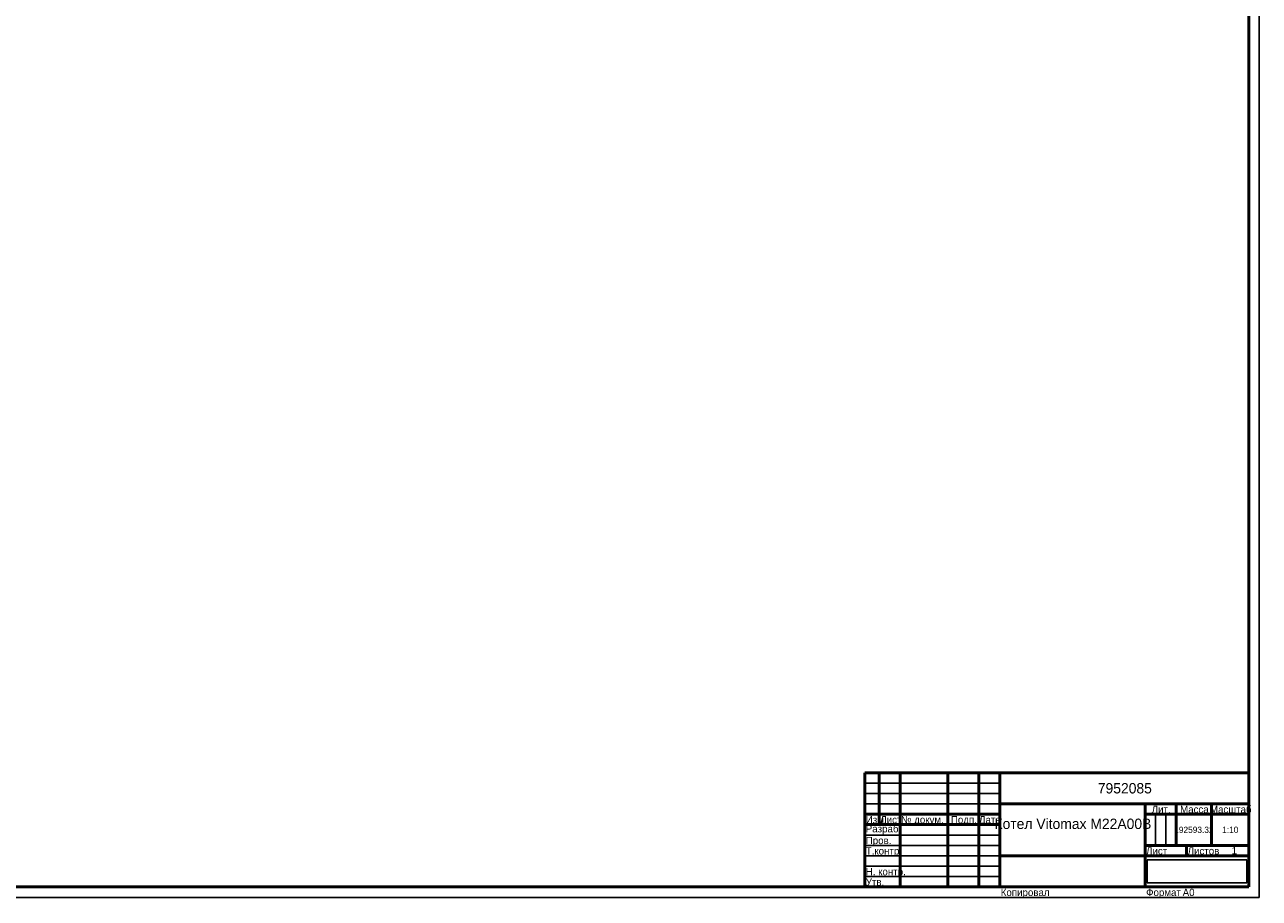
# Model space of a CAD drawing. Header units: millimetres. Extents: x 0 to 5540, y -201 to 841.
# Tile 2 of 6: x 594 to 1189, y 0 to 420. Entities that reach past the tile are written whole.
import ezdxf

# ---------------------------------------------------------------- set-up
doc = ezdxf.new("R2010")
doc.units = ezdxf.units.MM
picture_1 = doc.add_image_def('image1.png', size_in_pixel=(761, 160))

# ---------------------------------------------------------------- blocks, each defined once
blk = doc.blocks.new('_FR1Страница_1')
at = {"color": 7, "linetype": 'Continuous', "lineweight": 25}
for p, q in [((1189, 0), (1189, 841)), ((999, 55), (1064, 55)), ((999, 50), (1064, 50)), ((999, 45), (1064, 45)), ((1139, 40), (1139, 25)), ((1144, 40), (1144, 25)), ((999, 30), (1064, 30)), ((999, 25), (1064, 25)), ((999, 20), (1064, 20)), ((1134, 20), (1184, 20)), ((1154, 20), (1154, 20)), ((999, 15), (1064, 15)), ((999, 10), (1064, 10)), ((0, 0), (1189, 0))]:
    blk.add_line(p, q, dxfattribs=at)
at = {"color": 7, "linetype": 'Continuous', "lineweight": 50}
for p, q in [((1184, 836), (1184, 5)), ((999, 5), (999, 60)), ((999, 60), (1184, 60)), ((1006, 60), (1006, 35)), ((1016, 60), (1016, 5)), ((1039, 60), (1039, 5)), ((1054, 60), (1054, 5)), ((1064, 60), (1064, 5)), ((1064, 45), (1184, 45)), ((1134, 45), (1134, 5)), ((1149, 45), (1149, 25)), ((1166, 45), (1166, 25)), ((999, 40), (1064, 40)), ((1134, 40), (1184, 40)), ((999, 35), (1064, 35)), ((1134, 25), (1184, 25)), ((1154, 25), (1154, 20)), ((1064, 20), (1184, 20)), ((1184, 5), (20, 5))]:
    blk.add_line(p, q, dxfattribs=at)
at = {"color": 7}
for s, insert, char_height, width, attachment_point in [('{\\fT-FLEX Type A|b0|i0;\\l\\C250;\\P}', (1002.5, 59.125), 3.5, 8.75, 2), ('{\\fT-FLEX Type A|b0|i0;\\l\\C250;\\P}', (1002.5, 54.125), 3.5, 8.75, 2), ('{\\fT-FLEX Type A|b0|i0;\\l\\C250;\\P}', (1006, 59.125), 3.5, 11.75, 1), ('{\\fT-FLEX Type A|b0|i0;\\l\\C250;\\P}', (1006, 54.125), 3.5, 11.75, 1), ('{\\fT-FLEX Type A|b0|i0;\\l\\C250; \\P}', (1016, 59.125), 3.5, 24.75, 1), ('{\\fT-FLEX Type A|b0|i0;\\l\\C250; \\P}', (1016, 54.125), 3.5, 24.75, 1), ('{\\fT-FLEX Type A|b0|i0;\\l\\C250;\\P}', (1054, 59.125), 3.5, 11.75, 1), ('{\\fT-FLEX Type A|b0|i0;\\l\\C250;\\P}', (1054, 54.125), 3.5, 11.75, 1), ('\\pl0.5;{\\fT-FLEX Type A|b0|i0;\\l\\C250;7952085 \\P}', (1124, 52.5), 5, 122.5, 5), ('{\\fT-FLEX Type A|b0|i0;\\l\\C250;\\P}', (1002.5, 49.125), 3.5, 8.75, 2), ('{\\fT-FLEX Type A|b0|i0;\\l\\C250;\\P}', (1006, 49.125), 3.5, 11.75, 1), ('{\\fT-FLEX Type A|b0|i0;\\l\\C250; \\P}', (1016, 49.125), 3.5, 24.75, 1), ('{\\fT-FLEX Type A|b0|i0;\\l\\C250;\\P}', (1054, 49.125), 3.5, 11.75, 1), ('{\\fT-FLEX Type A|b0|i0;\\l\\C250; \\P}', (1002.5, 44.125), 3.5, 8.75, 2), ('{\\fT-FLEX Type A|b0|i0;\\l\\C250;\\P}', (1006, 44.125), 3.5, 11.75, 1), ('{\\fT-FLEX Type A|b0|i0;\\l\\C250; \\P}', (1016, 44.125), 3.5, 24.75, 1), ('{\\fT-FLEX Type A|b0|i0;\\l\\C250;\\P}', (1054, 44.125), 3.5, 11.75, 1), ('\\pl0.5;{\\fT-FLEX Type A|b0|i0;\\l\\C250;Лит.\\P}', (1141.5, 44.125), 3.5, 16.75, 2), ('\\pl0.5;{\\fT-FLEX Type A|b0|i0;\\l\\C250;Масса\\P}', (1157.5, 44.125), 3.5, 18.75, 2), ('\\pl0.5;{\\fT-FLEX Type A|b0|i0;\\l\\C250;Масштаб\\P}', (1175, 44.125), 3.5, 19.75, 2), ('\\pl0.5;{\\fT-FLEX Type A|b0|i0;\\l\\C250;Изм.\\H0.857143x;\\P}', (999, 39.125), 3.5, 8.75, 1), ('\\pl0.5;{\\fT-FLEX Type A|b0|i0;\\l\\C250;Лист\\H0.857143x;\\P}', (1006, 39.125), 3.5, 11.75, 1), ('\\pl0.5;{\\fT-FLEX Type A|b0|i0;\\l\\C250;№ докум.\\P}', (1016, 39.125), 3.5, 24.75, 1), ('\\pl0.5;{\\fT-FLEX Type A|b0|i0;\\l\\C250;Подп.\\P}', (1046.5, 39.125), 3.5, 16.75, 2), ('\\pl0.5;{\\fT-FLEX Type A|b0|i0;\\l\\C250;Дата\\H0.857143x;\\P}', (1059, 39.125), 3.5, 11.75, 2), ('\\pl0.5;{\\fT-FLEX Type A|b0|i0;\\l\\C250;Разраб.\\P}', (999, 32.5), 3.5, 18.75, 4), ('\\pl0.5;{\\fT-FLEX Type A|b0|i0;\\l\\C250;\\P}', (1016, 34.125), 3.5, 24.75, 1), ('\\pl0.5;{\\fT-FLEX Type A|b0|i0;\\l\\C250;\\H0.857143x;\\P}', (1054, 34.125), 3.5, 11.75, 1), ('{\\fT-FLEX Type A|b0|i0;\\l\\C250;192593.32\\P}', (1157.5, 32.5), 3, 18.5, 5), ('\\pl0.5;{\\fT-FLEX Type A|b0|i0;\\l\\C250;\\P}', (1157.5, 32.5), 3.5, 18.75, 5), ('{\\fT-FLEX Type A|b0|i0;\\l\\C250;1:10\\P}', (1175, 32.5), 3, 19.5, 5), ('\\pl0.5;{\\fT-FLEX Type A|b0|i0;\\l\\C250;\\H0.857143x;\\P}', (1175, 32.5), 3.5, 19.75, 5), ('\\pl0.5;{\\fT-FLEX Type A|b0|i0;\\l\\C250;Т.контр.\\P}', (999, 24.125), 3.5, 18.75, 1), ('\\pl0.5;{\\fT-FLEX Type A|b0|i0;\\l\\C250;Пров.\\P}', (999, 29.125), 3.5, 18.75, 1), ('\\pl0.5;{\\fT-FLEX Type A|b0|i0;\\l\\C250;\\P}', (1016, 29.125), 3.5, 24.75, 1), ('\\pl0.5;{\\fT-FLEX Type A|b0|i0;\\l\\C250;\\P}', (1016, 24.125), 3.5, 24.75, 1), ('\\pl0.5;{\\fT-FLEX Type A|b0|i0;\\l\\C250;\\P}', (1054, 29.125), 3.5, 11.75, 1), ('\\pl0.5;{\\fT-FLEX Type A|b0|i0;\\l\\C250;\\H0.857143x;\\P}', (1054, 24.125), 3.5, 11.75, 1), ('\\pl0.5;{\\fT-FLEX Type A|b0|i0;\\l\\C250;Лист\\P}', (1134, 24.125), 3.5, 11.75, 1), ('\\pl0.5;{\\fT-FLEX Type A|b0|i0;\\l\\C250;\\H0.857143x;\\P}', (1149, 24.125), 3.5, 11.75, 2), ('\\pl0.5;{\\fT-FLEX Type A|b0|i0;\\l\\C250;Листов\\P}', (1154, 24.125), 3.5, 17.75, 1), ('{\\fT-FLEX Type A|b0|i0;\\l\\C250;1\\P}', (1177, 22.5), 3.5, 15.75, 5), ('\\pl0.5;{\\fT-FLEX Type A|b0|i0;\\l\\C250;\\H0.857143x;\\P}', (1177, 24.125), 3.5, 15.75, 2), ('\\pl0.5;{\\fT-FLEX Type A|b0|i0;\\l\\C250;\\P}', (999, 19.125), 3.5, 18.75, 1), ('\\pl0.5;{\\fT-FLEX Type A|b0|i0;\\l\\C250;\\P}', (1016, 19.125), 3.5, 24.75, 1), ('\\pl0.5;{\\fT-FLEX Type A|b0|i0;\\l\\C250;\\P}', (1054, 19.125), 3.5, 11.75, 1), ('{\\fT-FLEX Type A|b0|i0;\\l\\C250;}', (1099, 20), 3, 71.5, 5), ('{\\fT-FLEX Type A|b0|i0;\\l\\C250;\\P}', (1149, 22.5), 3.5, 11.75, 5), ('\\pl0.5;{\\fT-FLEX Type A|b0|i0;\\l\\C250;Н. контр.\\P}', (999, 14.125), 3.5, 18.75, 1), ('\\pl0.5;{\\fT-FLEX Type A|b0|i0;\\l\\C250;\\P}', (1016, 14.125), 3.5, 24.75, 1), ('\\pl0.5;{\\fT-FLEX Type A|b0|i0;\\l\\C250;\\H0.857143x;\\P}', (1054, 14.125), 3.5, 11.75, 1), ('\\pl0.5;{\\fT-FLEX Type A|b0|i0;\\l\\C250;Утв.\\P}', (999, 9.125), 3.5, 18.75, 1), ('\\pl0.5;{\\fT-FLEX Type A|b0|i0;\\l\\C250;\\P}', (1016, 9.125), 3.5, 24.75, 1), ('\\pl0.5;{\\fT-FLEX Type A|b0|i0;\\l\\C250;\\H0.857143x;\\P}', (1054, 9.125), 3.5, 11.75, 1), ('\\pl0.5;{\\fT-FLEX Type A|b0|i0;\\l\\C250;Копировал\\P}', (1064, 4.125), 3.5, 23.566, 1), ('\\pl0.5;{\\fT-FLEX Type A|b0|i0;\\l\\C250;\\P}', (1085.816, 4.125), 3.5, 40.967, 1), ('\\pl0.5;{\\fT-FLEX Type A|b0|i0;\\l\\C250;Формат\\P}', (1134, 4.125), 3.5, 18.675, 1), ('\\pl0.5;{\\fT-FLEX Type A|b0|i0;\\l\\C250;\\P}', (1150.925, 4.125), 3.5, 9.825, 1), ('{\\fT-FLEX Type A|b0|i0;\\l\\C250;A0\\P}', (1154.963, 4.125), 3.5, 9.825, 2)]:
    blk.add_mtext(s, dxfattribs=dict(at, insert=insert, char_height=char_height, width=width, attachment_point=attachment_point))
at = {"color": 7, "insert": (1099, 32.5), "char_height": 5, "width": 72.5, "attachment_point": 5, "line_spacing_factor": 0.69}
blk.add_mtext('\\pl0.5;{\\fT-FLEX Type A|b0|i0;\\l\\C250;Котел Vitomax M22A00B\\P\\P}', dxfattribs=at)
image = blk.add_image(picture_1, insert=(1135, 7), size_in_units=(48, 11))
image.dxf.flags = 11
blk = doc.blocks.new('Страница_1')
blk.add_blockref('_FR1Страница_1', (0, 0))

msp = doc.modelspace()

# ---------------------------------------------------------------- block references
msp.add_blockref('Страница_1', (0, 0))

doc.saveas('drawing.dxf')
